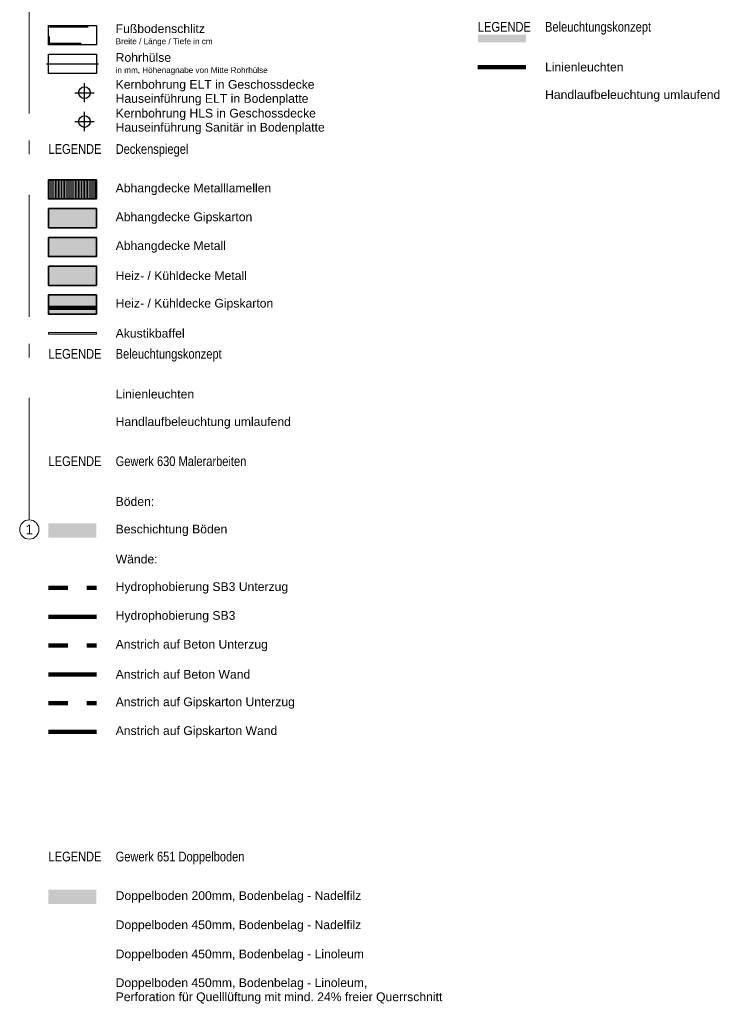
# Model space of a CAD drawing. Header units: metres. Extents: x -111 to 152, y -132 to 99.
# Tile 3 of 256: x 0 to 18, y -78 to -52. Entities that reach past the tile are written whole.
import ezdxf

# ---------------------------------------------------------------- set-up
doc = ezdxf.new("R2010")
doc.units = ezdxf.units.M
for name, pattern in [('Achsen 01', [5.291531, 3.175, -1.058062, 0.352704, -0.705764]), ('gestrichelt - 01', [2, 1, -1]), ('gestrichelt - 05', [1, 0.5, -0.5]), ('ISO-04 Lang gestrichelt punktiert', [7.747, 6.096, -0.762, 0.127, -0.762])]:
    doc.linetypes.add(name, pattern=pattern)
for name, color, linetype, lineweight, true_color in [('027_Tischlerarbeiten-360 Akustikdecke', 7, 'Continuous', 9, 0xa6a6a6), ('031_Metallbauarbeiten-350 Lamellendecke DS', 7, 'Continuous', 35, 0x666666), ('034_Maler_Lackierarbeiten-Wände Anstrich', 150, 'Continuous', 100, 0x007fff), ('AV1-Achsen', 1, 'Achsen 01', 18, 0xff0000), ('AV1-Handlaufleuchten', 7, 'Continuous', 100, 0xfcf305), ('AV1-Linienleuchten', 7, 'Continuous', 35, 0x777777)]:
    doc.layers.add(name, color=color, linetype=linetype, lineweight=lineweight, true_color=true_color)
for name, color, linetype, lineweight in [('034_Maler_Lackierarbeiten-Böden Beschichtung', 7, 'Continuous', 5), ('_GRU (2D)', 7, 'Continuous', 9), ('_Legende (2D)', 7, 'Continuous', 9), ('AV1-Brandschutzkonzept-Brandschutzkonzept', 7, 'Continuous', 5), ('Keine', 7, 'Continuous', 9)]:
    doc.layers.add(name, color=color, linetype=linetype, lineweight=lineweight)
doc.styles.add('Arial', font='arial.ttf')
doc.styles.add('Arial Narrow', font='ARIALN.TTF')

# ---------------------------------------------------------------- blocks, each defined once
blk = doc.blocks.new('Legende (2D)')
at = {"layer": '027_Tischlerarbeiten-360 Akustikdecke', "linetype": 'Continuous', "lineweight": 0}
blk.add_hatch(color=254, dxfattribs=at).paths.add_polyline_path([(0.50037, -60.32513), (1.75037, -60.32513), (1.75037, -60.37513), (0.50037, -60.37513)])
at = {"layer": '031_Metallbauarbeiten-350 Lamellendecke DS', "linetype": 'Continuous', "lineweight": 0, "transparency": 33554508}
for color, points in [(254, [(0.50037, -56.35013), (1.75037, -56.35013), (1.75037, -56.85013), (0.50037, -56.85013)]), (106, [(0.50037, -57.10013), (1.75037, -57.10013), (1.75037, -57.60013), (0.50037, -57.60013)]), (254, [(0.50037, -57.85013), (1.75037, -57.85013), (1.75037, -58.35013), (0.50037, -58.35013)])]:
    blk.add_hatch(color=color, dxfattribs=at).paths.add_polyline_path(points)
at = {"layer": '031_Metallbauarbeiten-350 Lamellendecke DS', "linetype": 'Continuous', "lineweight": 9, "transparency": 33554508}
h = blk.add_hatch(dxfattribs=at)
h.set_pattern_fill('Lamellendecke', color=252, style=0, pattern_type=2)
h.set_pattern_definition([(90, (0, 0), (0.04, 0), [])])
h.paths.add_polyline_path([(0.50037, -56.35013), (1.75037, -56.35013), (1.75037, -56.85013), (0.50037, -56.85013)])
at = {"layer": '031_Metallbauarbeiten-350 Lamellendecke DS', "linetype": 'Continuous', "lineweight": 0, "transparency": 33554470}
blk.add_hatch(color=165, dxfattribs=at).paths.add_polyline_path([(0.50037, -58.60013), (1.75037, -58.60013), (1.75037, -59.10013), (0.50037, -59.10013)])
at = {"layer": '031_Metallbauarbeiten-350 Lamellendecke DS', "linetype": 'Continuous', "lineweight": 0, "transparency": 33554483}
blk.add_hatch(color=55, dxfattribs=at).paths.add_polyline_path([(0.50037, -59.35013), (1.75037, -59.35013), (1.75037, -59.85013), (0.50037, -59.85013)])
at = {"layer": '027_Tischlerarbeiten-360 Akustikdecke', "flags": 128}
blk.add_lwpolyline([(0.50037, -60.32513), (1.75037, -60.32513), (1.75037, -60.37513), (0.50037, -60.37513)], close=True, dxfattribs=at)
at = {"layer": '031_Metallbauarbeiten-350 Lamellendecke DS', "color": 251, "linetype": 'Continuous', "lineweight": 35, "transparency": 33554687, "flags": 128}
for points in [[(0.50037, -56.35013), (1.75037, -56.35013), (1.75037, -56.85013), (0.50037, -56.85013)], [(0.50037, -57.85013), (1.75037, -57.85013), (1.75037, -58.35013), (0.50037, -58.35013)], [(0.50037, -58.60013), (1.75037, -58.60013), (1.75037, -59.10013), (0.50037, -59.10013)], [(0.50037, -59.35013), (1.75037, -59.35013), (1.75037, -59.85013), (0.50037, -59.85013)]]:
    blk.add_lwpolyline(points, close=True, dxfattribs=at)
at = {"layer": '031_Metallbauarbeiten-350 Lamellendecke DS', "color": 106, "linetype": 'Continuous', "lineweight": 35, "transparency": 33554687, "flags": 128}
blk.add_lwpolyline([(0.50037, -57.10013), (1.75037, -57.10013), (1.75037, -57.60013), (0.50037, -57.60013)], close=True, dxfattribs=at)
at = {"layer": '034_Maler_Lackierarbeiten-Böden Beschichtung', "color": 30}
blk.add_solid([(0.50037, -65.67342), (1.75037, -65.67342), (0.50037, -65.29842), (1.75037, -65.29842)], dxfattribs=at)
at = {"layer": '034_Maler_Lackierarbeiten-Böden Beschichtung', "color": 200, "transparency": 33554559}
blk.add_solid([(0.50037, -75.21026), (1.75037, -75.21026), (0.50037, -74.83526), (1.75037, -74.83526)], dxfattribs=at)
at = {"layer": '034_Maler_Lackierarbeiten-Wände Anstrich', "color": 4, "linetype": 'gestrichelt - 05', "lineweight": 100, "transparency": 33554687}
blk.add_line((0.50037, -66.98098), (1.75037, -66.98098), dxfattribs=at)
at = {"layer": '034_Maler_Lackierarbeiten-Wände Anstrich', "color": 4, "linetype": 'Continuous', "lineweight": 100, "transparency": 33554687}
blk.add_line((0.50037, -67.73098), (1.75037, -67.73098), dxfattribs=at)
at = {"layer": '034_Maler_Lackierarbeiten-Wände Anstrich', "color": 106, "linetype": 'gestrichelt - 05', "lineweight": 100, "transparency": 33554687}
blk.add_line((0.50037, -68.48098), (1.75037, -68.48098), dxfattribs=at)
at = {"layer": '034_Maler_Lackierarbeiten-Wände Anstrich', "color": 106, "linetype": 'Continuous', "lineweight": 100, "transparency": 33554687}
blk.add_line((0.50037, -69.23098), (1.75037, -69.23098), dxfattribs=at)
at = {"layer": '034_Maler_Lackierarbeiten-Wände Anstrich', "color": 150, "linetype": 'gestrichelt - 05', "lineweight": 100, "transparency": 33554687}
blk.add_line((0.50037, -69.98098), (1.75037, -69.98098), dxfattribs=at)
at = {"layer": '034_Maler_Lackierarbeiten-Wände Anstrich'}
blk.add_line((0.50037, -70.73098), (1.75037, -70.73098), dxfattribs=at)
at = {"layer": 'AV1-Handlaufleuchten', "lineweight": 140}
for p, q in [((11.6867, -53.41757), (12.9367, -53.41757)), ((0.49957, -59.68427), (1.74957, -59.68427))]:
    blk.add_line(p, q, dxfattribs=at)
at = {"layer": 'AV1-Linienleuchten', "color": 2, "linetype": 'Continuous'}
for points in [[(11.6867, -52.76757), (12.9367, -52.76757), (11.6867, -52.56757), (12.9367, -52.56757)], [(0.49957, -59.03427), (1.74957, -59.03427), (0.49957, -58.83427), (1.74957, -58.83427)]]:
    blk.add_solid(points, dxfattribs=at)
at = {"layer": '034_Maler_Lackierarbeiten-Böden Beschichtung', "color": 7, "transparency": 33554687, "attachment_point": 4, "line_spacing_factor": 0.969122, "style": 'Arial'}
for s, insert, char_height in [('Böden:', (2.25037, -64.73098), 0.226963), ('Beschichtung Böden', (2.25037, -65.48098), 0.2269629), ('Doppelboden 200mm, Bodenbelag - Nadelfilz', (2.25037, -75.02769), 0.2269629), ('Doppelboden 450mm, Bodenbelag - Nadelfilz', (2.25037, -75.78757), 0.2269629), ('Doppelboden 450mm, Bodenbelag - Linoleum ', (2.25037, -76.54744), 0.2269629), ('Doppelboden 450mm, Bodenbelag - Linoleum,\\PPerforation für Quelllüftung mit mind. 24% freier Querrschnitt  ', (2.25037, -77.48001), 0.2269629)]:
    blk.add_mtext(s, dxfattribs=dict(at, insert=insert, char_height=char_height))
at = {"layer": '034_Maler_Lackierarbeiten-Wände Anstrich', "color": 7, "transparency": 33554687, "char_height": 0.2269629, "attachment_point": 4, "line_spacing_factor": 0.969122, "style": 'Arial'}
for s, insert in [('Hydrophobierung SB3 Unterzug', (2.25037, -66.98098)), ('Hydrophobierung SB3', (2.25037, -67.73098)), ('Anstrich auf Beton Unterzug', (2.25037, -68.48098)), ('Anstrich auf Beton Wand', (2.25037, -69.23098)), ('Anstrich auf Gipskarton Unterzug', (2.25037, -69.98098)), ('Anstrich auf Gipskarton Wand', (2.25037, -70.73098))]:
    blk.add_mtext(s, dxfattribs=dict(at, insert=insert))
at = {"layer": 'AV1-Brandschutzkonzept-Brandschutzkonzept', "color": 7, "transparency": 33554687, "insert": (2.25037, -66.23098), "char_height": 0.226963, "attachment_point": 4, "line_spacing_factor": 0.969122, "style": 'Arial'}
blk.add_mtext('Wände:', dxfattribs=at)
at = {"layer": 'Keine', "color": 7, "transparency": 33554687}
for s, insert, char_height, attachment_point, line_spacing_factor, style in [('Fußbodenschlitz\\P{\\H0.6667x;Breite / Länge / Tiefe in cm}', (2.25037, -52.58342), 0.2269629, 4, 0.969122, 'Arial'), ('LEGENDE', (11.6867, -52.24065), 0.252181, 1, 0.966594, 'Arial Narrow'), ('Rohrhülse\\P{\\H0.6667x;in mm, Höhenagnabe von Mitte Rohrhülse}', (2.25037, -53.33342), 0.2269629, 4, 0.969122, 'Arial'), ('Linienleuchten', (13.4367, -53.41757), 0.2269629, 4, 0.969122, 'Arial'), ('Kernbohrung ELT in Geschossdecke\\PHauseinführung ELT in Bodenplatte', (2.25037, -54.08342), 0.2269629, 4, 0.969122, 'Arial'), ('Handlaufbeleuchtung umlaufend', (13.4367, -54.16757), 0.2269629, 4, 0.969122, 'Arial'), ('Kernbohrung HLS in Geschossdecke\\PHauseinführung Sanitär in Bodenplatte', (2.25037, -54.83342), 0.2269629, 4, 0.969122, 'Arial'), ('LEGENDE', (0.50037, -55.42321), 0.252181, 1, 0.966594, 'Arial Narrow'), ('Abhangdecke Metalllamellen', (2.25037, -56.60013), 0.2269629, 4, 0.969122, 'Arial'), ('Abhangdecke Gipskarton', (2.25037, -57.35013), 0.2269629, 4, 0.969122, 'Arial'), ('Abhangdecke Metall', (2.25037, -58.10013), 0.2269629, 4, 0.969122, 'Arial'), ('Heiz- / Kühldecke Metall', (2.25037, -58.85013), 0.2269629, 4, 0.969122, 'Arial'), ('Heiz- / Kühldecke Gipskarton', (2.25037, -59.60013), 0.2269629, 4, 0.969122, 'Arial'), ('Akustikbaffel', (2.25037, -60.35013), 0.2269629, 4, 0.969122, 'Arial'), ('LEGENDE', (0.50037, -60.75735), 0.252181, 1, 0.966594, 'Arial Narrow'), ('Linienleuchten', (2.25037, -61.93427), 0.2269629, 4, 0.969122, 'Arial'), ('Handlaufbeleuchtung umlaufend', (2.25037, -62.68427), 0.2269629, 4, 0.969122, 'Arial'), ('LEGENDE', (0.50037, -63.55406), 0.252181, 1, 0.966594, 'Arial Narrow'), ('LEGENDE', (0.50037, -73.85077), 0.252181, 1, 0.966594, 'Arial Narrow')]:
    blk.add_mtext(s, dxfattribs=dict(at, insert=insert, char_height=char_height, attachment_point=attachment_point, line_spacing_factor=line_spacing_factor, style=style))
at = {"layer": 'Keine', "color": 253, "transparency": 33554687, "char_height": 0.252181, "attachment_point": 1, "line_spacing_factor": 0.966594, "style": 'Arial Narrow'}
for s, insert in [('Beleuchtungskonzept', (13.4367, -52.24065)), ('Deckenspiegel', (2.25037, -55.42321)), ('Beleuchtungskonzept', (2.25037, -60.75735)), ('Gewerk 630 Malerarbeiten', (2.25037, -63.55406)), ('Gewerk 651 Doppelboden', (2.25037, -73.85077))]:
    blk.add_mtext(s, dxfattribs=dict(at, insert=insert))
at = {"color": 255, "linetype": 'Continuous', "lineweight": 25, "transparency": 33554687}
for points in [[(0.50037, -52.33342), (1.75037, -52.33342), (1.75037, -52.83342), (0.50037, -52.83342)], [(0.50037, -53.08342), (1.75037, -53.08342), (1.75037, -53.58342), (0.50037, -53.58342)], [(1.43787, -53.93106), (1.5456, -53.97569), (1.59023, -54.08342), (1.5456, -54.19116), (1.43787, -54.23578), (1.33013, -54.19116), (1.2855, -54.08342), (1.33013, -53.97569)], [(1.43787, -54.68106), (1.5456, -54.72569), (1.59023, -54.83342), (1.5456, -54.94116), (1.43787, -54.98578), (1.33013, -54.94116), (1.2855, -54.83342), (1.33013, -54.72569)]]:
    blk.add_wipeout(points, dxfattribs=at).dxf.layer = 'Keine'
at = {"layer": 'Keine', "color": 212, "linetype": 'ISO-04 Lang gestrichelt punktiert', "lineweight": 25, "transparency": 33554687}
blk.add_line((0.44464, -53.33342), (1.80609, -53.33342), dxfattribs=at)
at = {"layer": 'Keine', "color": 212, "linetype": 'Continuous', "lineweight": 25, "transparency": 33554687}
for p, q in [((1.43787, -54.33342), (1.43787, -53.83342)), ((1.18787, -54.08342), (1.68787, -54.08342))]:
    blk.add_line(p, q, dxfattribs=at)
at = {"layer": 'Keine', "color": 165, "linetype": 'Continuous', "lineweight": 25, "transparency": 33554687}
for p, q in [((1.43787, -55.08342), (1.43787, -54.58342)), ((1.18787, -54.83342), (1.68787, -54.83342))]:
    blk.add_line(p, q, dxfattribs=at)
at = {"layer": 'Keine', "color": 212, "linetype": 'Continuous', "lineweight": 25, "transparency": 33554687, "flags": 128}
for points in [[(0.50037, -52.33342), (1.75037, -52.33342), (1.75037, -52.83342), (0.50037, -52.83342)], [(0.50037, -53.08342), (1.75037, -53.08342), (1.75037, -53.58342), (0.50037, -53.58342)]]:
    blk.add_lwpolyline(points, close=True, dxfattribs=at)
at = {"layer": 'Keine', "color": 212, "linetype": 'Continuous', "lineweight": 25, "transparency": 33554687}
blk.add_circle((1.43787, -54.08342), 0.15236, dxfattribs=at)
at = {"layer": 'Keine', "color": 165, "linetype": 'Continuous', "lineweight": 25, "transparency": 33554687}
blk.add_circle((1.43787, -54.83342), 0.15236, dxfattribs=at)
at = {"color": 255, "linetype": 'gestrichelt - 01', "lineweight": 25, "transparency": 33554687}
blk.add_wipeout([(0.53037, -52.36342), (1.72037, -52.36342), (1.72037, -52.80342), (0.53037, -52.80342)], dxfattribs=at).dxf.layer = 'Keine'
at = {"layer": 'Keine', "color": 212, "linetype": 'gestrichelt - 01', "lineweight": 25, "transparency": 33554687, "flags": 128}
blk.add_lwpolyline([(0.53037, -52.36342), (1.72037, -52.36342), (1.72037, -52.80342), (0.53037, -52.80342)], close=True, dxfattribs=at)
blk = doc.blocks.new('Group-701')
at = {"layer": 'AV1-Achsen'}
blk.add_line((0, -65.209), (0, -33.809), dxfattribs=at)
at = {"layer": 'AV1-Achsen', "linetype": 'Continuous'}
for centre in [(0, -33.559), (0, -65.459)]:
    blk.add_circle(centre, 0.25, dxfattribs=at)
at = {"layer": 'AV1-Achsen', "char_height": 0.252, "attachment_point": 5, "line_spacing_factor": 0.969122, "style": 'Arial'}
for insert in [(0, -33.559), (0, -65.459)]:
    blk.add_mtext('1', dxfattribs=dict(at, insert=insert))
blk = doc.blocks.new('GRU (2D)')
at = {"layer": 'AV1-Achsen', "color": 7}
blk.add_blockref('Group-701', (0, 0), dxfattribs=at)

msp = doc.modelspace()

# ---------------------------------------------------------------- block references
at = {"layer": '_Legende (2D)'}
msp.add_blockref('Legende (2D)', (0, 0), dxfattribs=at)

# ---------------------------------------------------------------- next in the draw order: block references
at = {"layer": '_GRU (2D)'}
msp.add_blockref('GRU (2D)', (0, 0), dxfattribs=at)

doc.saveas('drawing.dxf')
